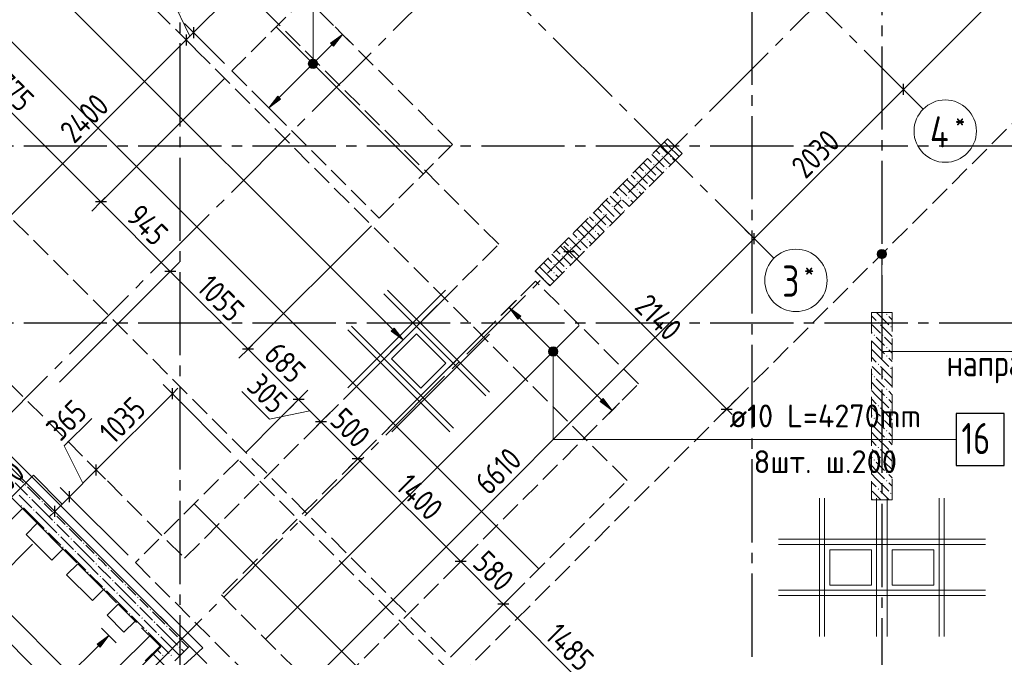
# Model space of a CAD drawing. Header units: millimetres. Extents: x 0 to 43617, y 0 to 59400.
# Tile 15 of 45: x 14785 to 24251, y 14115 to 20247. Entities that reach past the tile are written whole.
import ezdxf

# ---------------------------------------------------------------- set-up
doc = ezdxf.new("R2010")
doc.units = ezdxf.units.MM
doc.linetypes.add('______2', pattern=[270, 200, -70])
doc.linetypes.add('______5', pattern=[1100, 800, -100, 100, -100])
for name, color, linetype, lineweight in [('Standard', 7, 'Continuous', 25), ('ДОП Низ по У', 7, 'Continuous', 25), ('ЖБ Пилон', 180, 'Continuous', 25), ('Обрамление П-обр. равн.', 7, 'Continuous', 25), ('Обрамление проемов стержнями', 7, 'Continuous', 25), ('Оси', 40, '______5', 18), ('Позиционная метка линия выноска', 7, 'Continuous', 13), ('Позиционная метка номер позиции', 7, 'Continuous', 13), ('Примечания', 7, 'Continuous', 25)]:
    doc.layers.add(name, color=color, linetype=linetype, lineweight=lineweight)
doc.layers.add('ЖБ Перекрытие верхний уровень', color=7, linetype='Continuous', lineweight=25, true_color=0xe0e0ff)
doc.layers.add('ЖБ Стена верхний уровень', color=7, linetype='Continuous', lineweight=25, true_color=0x006e00)
doc.styles.add('GOST 2.304-81', font='txt')
doc.styles.add('ISOCPEUR', font='txt')

msp = doc.modelspace()

# ---------------------------------------------------------------- hatches: boundary and pattern name
at = {"layer": 'ДОП Низ по У', "linetype": 'Continuous', "lineweight": 13, "transparency": 33554687}
for points in [[(17803, 19993.1), (17887.8, 20106.2), (17774.7, 20021.4)], [(17568.9, 19833), (17631.5, 19796.9), (17578.4, 19849.9)], [(17568.9, 19813.9), (17614.5, 19787.3), (17568.9, 19833)], [(17568.9, 19833), (17614.5, 19787.3), (17631.5, 19796.9)], [(17595.4, 19787.3), (17568.9, 19813.9), (17578.4, 19796.9)], [(17568.9, 19813.9), (17595.4, 19787.3), (17614.5, 19787.3)], [(17578.4, 19849.9), (17641, 19813.9), (17595.4, 19859.5)], [(17578.4, 19849.9), (17631.5, 19796.9), (17641, 19813.9)], [(17595.4, 19859.5), (17641, 19813.9), (17641, 19833)], [(17595.4, 19859.5), (17641, 19833), (17614.5, 19859.5)], [(17614.5, 19859.5), (17641, 19833), (17631.5, 19849.9)], [(18357.6, 17252.9), (18470.7, 17168.1), (18385.9, 17281.2)], [(19878.1, 17065.4), (19904.6, 17091.9), (19887.6, 17082.4)], [(19904.6, 17091.9), (19878.1, 17065.4), (19878.1, 17046.3)], [(19904.6, 17091.9), (19878.1, 17046.3), (19923.7, 17091.9)], [(19923.7, 17091.9), (19878.1, 17046.3), (19887.6, 17029.3)], [(19923.7, 17091.9), (19887.6, 17029.3), (19940.7, 17082.4)], [(19940.7, 17082.4), (19887.6, 17029.3), (19904.6, 17019.8)], [(19940.7, 17082.4), (19904.6, 17019.8), (19950.2, 17065.4)], [(19950.2, 17065.4), (19904.6, 17019.8), (19923.7, 17019.8)], [(19950.2, 17065.4), (19923.7, 17019.8), (19950.2, 17046.3)], [(19950.2, 17046.3), (19923.7, 17019.8), (19940.7, 17029.3)], [(20366.7, 16575), (20479.8, 16490.2), (20395, 16603.3)]]:
    msp.add_hatch(color=7, dxfattribs=at).paths.add_polyline_path(points)
for points in [[(17293.8, 19484), (17180.7, 19399.1), (17265.6, 19512.3)], [(19574.7, 17367), (19489.9, 17480.1), (19603, 17395.3)]]:
    msp.add_hatch(color=7, dxfattribs=at).paths.add_polyline_path(points, flags=16)
at = {"layer": 'ЖБ Пилон', "linetype": 'Continuous', "lineweight": 18, "transparency": 33554687}
for points in [[(20954.4, 18933.1), (20960.9, 18939.6), (20967.4, 18933.1), (20960.9, 18926.6)], [(21034.5, 18933.1), (21040.9, 18939.6), (21047.4, 18933.1), (21040.9, 18926.6)], [(20874.5, 18853.1), (20881, 18859.6), (20887.5, 18853.1), (20881, 18846.6)], [(20794.5, 18773.1), (20801, 18779.6), (20807.5, 18773.1), (20801, 18766.6)], [(20994.5, 18813.1), (21001, 18819.6), (21007.2, 18813.4), (21000.7, 18806.9)], [(20714.5, 18693.1), (20721, 18699.6), (20727.4, 18693.1), (20721, 18686.6)], [(20834.5, 18653.1), (20840.9, 18659.6), (20847.2, 18653.4), (20840.7, 18646.9)], [(20914.5, 18733.1), (20921, 18739.6), (20927.2, 18733.4), (20920.7, 18726.9)], [(20714.5, 18613.1), (20721, 18619.6), (20727.4, 18613.1), (20721, 18606.6)], [(20474.5, 18453.1), (20481, 18459.6), (20487.5, 18453.1), (20481, 18446.6)], [(20554.4, 18533.1), (20560.9, 18539.6), (20567.4, 18533.1), (20560.9, 18526.6)], [(20634.5, 18533.1), (20640.9, 18539.6), (20647.4, 18533.1), (20640.9, 18526.6)], [(20394.5, 18373.1), (20401, 18379.6), (20407.5, 18373.1), (20401, 18366.6)], [(20594.5, 18413.1), (20601, 18419.6), (20607.2, 18413.4), (20600.7, 18406.9)], [(20314.5, 18293.1), (20321, 18299.6), (20327.4, 18293.1), (20321, 18286.6)], [(20514.5, 18333.1), (20521, 18339.6), (20527.2, 18333.4), (20520.7, 18326.9)], [(20314.5, 18213.1), (20321, 18219.6), (20327.4, 18213.1), (20321, 18206.6)], [(20434.5, 18253.1), (20440.9, 18259.6), (20447.2, 18253.4), (20440.7, 18246.9)], [(20154.4, 18133.1), (20160.9, 18139.6), (20167.4, 18133.1), (20160.9, 18126.6)], [(20234.5, 18133.1), (20240.9, 18139.6), (20247.4, 18133.1), (20240.9, 18126.6)], [(20074.5, 18053.1), (20081, 18059.6), (20087.5, 18053.1), (20081, 18046.6)], [(20194.5, 18013.1), (20201, 18019.6), (20207.2, 18013.4), (20200.7, 18006.9)], [(19914.5, 17893.1), (19921, 17899.6), (19927.4, 17893.1), (19921, 17886.6)], [(19994.5, 17973.1), (20001, 17979.6), (20007.5, 17973.1), (20001, 17966.6)], [(20114.5, 17933.1), (20121, 17939.6), (20127.2, 17933.4), (20120.7, 17926.9)], [(19914.5, 17813.1), (19921, 17819.6), (19927.4, 17813.1), (19921, 17806.6)], [(20034.5, 17853.1), (20040.9, 17859.6), (20047.2, 17853.4), (20040.7, 17846.9)], [(19835.6, 17734.2), (19840.9, 17739.6), (19847.4, 17733.1), (19842.1, 17727.7)], [(23114.5, 17413.1), (23121, 17419.6), (23127.4, 17413.1), (23121, 17406.6)], [(23034.5, 17333.1), (23040.9, 17339.6), (23047.4, 17333.1), (23040.9, 17326.6)], [(23154.4, 17293.1), (23160.9, 17299.6), (23167.4, 17293.1), (23160.9, 17286.6)], [(22994.5, 17213.1), (23001, 17219.6), (23007.5, 17213.1), (23001, 17206.6)], [(23074.5, 17213.1), (23081, 17219.6), (23087.5, 17213.1), (23081, 17206.6)], [(23114.5, 17093.1), (23121, 17099.6), (23127.4, 17093.1), (23121, 17086.6)], [(23114.5, 17013.1), (23121, 17019.6), (23127.4, 17013.1), (23121, 17006.6)], [(23034.5, 16933.1), (23040.9, 16939.6), (23047.4, 16933.1), (23040.9, 16926.6)], [(23154.4, 16893.1), (23160.9, 16899.6), (23167.4, 16893.1), (23160.9, 16886.6)], [(22994.5, 16813.1), (23001, 16819.6), (23007.5, 16813.1), (23001, 16806.6)], [(23074.5, 16813.1), (23081, 16819.6), (23087.5, 16813.1), (23081, 16806.6)], [(23114.5, 16693.1), (23121, 16699.6), (23127.4, 16693.1), (23121, 16686.6)], [(23114.5, 16613.1), (23121, 16619.6), (23127.4, 16613.1), (23121, 16606.6)], [(23034.5, 16533.1), (23040.9, 16539.6), (23047.4, 16533.1), (23040.9, 16526.6)], [(23154.4, 16493.1), (23160.9, 16499.6), (23167.4, 16493.1), (23160.9, 16486.6)], [(22994.5, 16413.1), (23001, 16419.6), (23007.5, 16413.1), (23001, 16406.6)], [(23074.5, 16413.1), (23081, 16419.6), (23087.5, 16413.1), (23081, 16406.6)], [(23114.5, 16293.1), (23121, 16299.6), (23127.4, 16293.1), (23121, 16286.6)], [(23114.5, 16213.1), (23121, 16219.6), (23127.4, 16213.1), (23121, 16206.6)], [(23034.5, 16133.1), (23040.9, 16139.6), (23047.4, 16133.1), (23040.9, 16126.6)], [(23154.4, 16093.1), (23160.9, 16099.6), (23167.4, 16093.1), (23160.9, 16086.6)], [(22994.5, 16013.1), (23001, 16019.6), (23007.5, 16013.1), (23001, 16006.6)], [(23074.5, 16013.1), (23081, 16019.6), (23087.5, 16013.1), (23081, 16006.6)], [(23114.5, 15893.1), (23121, 15899.6), (23127.4, 15893.1), (23121, 15886.6)], [(23114.5, 15813.1), (23121, 15819.6), (23127.4, 15813.1), (23121, 15806.6)], [(23034.5, 15733.1), (23040.9, 15739.6), (23047.4, 15733.1), (23040.9, 15726.6)], [(23154.4, 15693.1), (23160.9, 15699.6), (23167.4, 15693.1), (23160.9, 15686.6)]]:
    msp.add_hatch(color=7, dxfattribs=at).paths.add_polyline_path(points, flags=16)
at = {"layer": 'ЖБ Стена верхний уровень', "linetype": 'Continuous', "lineweight": 18, "transparency": 33554687}
for points in [[(14834.5, 15773.1), (14841, 15779.6), (14847.4, 15773.1), (14841, 15766.6)], [(14874.5, 15653.1), (14881, 15659.6), (14887.5, 15653.1), (14881, 15646.6)], [(14794.5, 15573.1), (14801, 15579.6), (14807.5, 15573.1), (14801, 15566.6)], [(14914.5, 15533.1), (14921, 15539.6), (14927.5, 15533.1), (14921, 15526.6)], [(14994.5, 15613.1), (15001, 15619.6), (15007.5, 15613.1), (15001, 15606.6)], [(15114.5, 15493.1), (15121, 15499.6), (15127.5, 15493.1), (15121, 15486.6)], [(15034.5, 15333.1), (15041, 15339.6), (15047.4, 15333.1), (15041, 15326.6)], [(15114.5, 15413.1), (15121, 15419.6), (15127.5, 15413.1), (15121, 15406.6)], [(15234.5, 15373.1), (15241, 15379.6), (15247.4, 15373.1), (15241, 15366.6)], [(15154.4, 15293.1), (15160.9, 15299.6), (15167.4, 15293.1), (15160.9, 15286.6)], [(15274.5, 15253.1), (15281, 15259.6), (15287.5, 15253.1), (15281, 15246.6)], [(15194.5, 15173.1), (15201, 15179.6), (15207.5, 15173.1), (15201, 15166.6)], [(15394.5, 15213.1), (15401, 15219.6), (15407.5, 15213.1), (15401, 15206.6)], [(15314.5, 15133.1), (15321, 15139.6), (15327.5, 15133.1), (15321, 15126.6)], [(15514.5, 15093.1), (15521, 15099.6), (15527.5, 15093.1), (15521, 15086.6)], [(15514.5, 15013.1), (15521, 15019.6), (15527.5, 15013.1), (15521, 15006.6)], [(15634.5, 14973.1), (15640.9, 14979.6), (15647.4, 14973.1), (15640.9, 14966.6)], [(15434.5, 14933.1), (15440.9, 14939.6), (15447.4, 14933.1), (15440.9, 14926.6)], [(15554.4, 14893.1), (15560.9, 14899.6), (15567.4, 14893.1), (15560.9, 14886.6)], [(15594.5, 14773.1), (15601, 14779.6), (15607.5, 14773.1), (15601, 14766.6)], [(15674.5, 14853.1), (15681, 14859.6), (15687.5, 14853.1), (15681, 14846.6)], [(15794.5, 14813.1), (15801, 14819.6), (15807.5, 14813.1), (15801, 14806.6)], [(15714.5, 14733.1), (15721, 14739.6), (15727.5, 14733.1), (15721, 14726.6)], [(15914.5, 14693.1), (15921, 14699.6), (15927.5, 14693.1), (15921, 14686.6)], [(15914.5, 14613.1), (15921, 14619.6), (15927.5, 14613.1), (15921, 14606.6)], [(16034.5, 14573.1), (16040.9, 14579.6), (16047.4, 14573.1), (16040.9, 14566.6)], [(15834.5, 14533.1), (15840.9, 14539.6), (15847.4, 14533.1), (15840.9, 14526.6)], [(15954.4, 14493.1), (15960.9, 14499.6), (15967.4, 14493.1), (15960.9, 14486.6)], [(16074.5, 14453.1), (16081, 14459.6), (16087.5, 14453.1), (16081, 14446.6)], [(16194.5, 14413.1), (16201, 14419.6), (16207.5, 14413.1), (16201, 14406.6)], [(15994.5, 14373.1), (16001, 14379.6), (16007.5, 14373.1), (16001, 14366.6)], [(16114.5, 14333.1), (16121, 14339.6), (16127.5, 14333.1), (16121, 14326.6)], [(16314.5, 14293.1), (16321, 14299.6), (16327.5, 14293.1), (16321, 14286.6)], [(16314.5, 14213.1), (16321, 14219.6), (16327.5, 14213.1), (16321, 14206.6)], [(16154.4, 14133.1), (16160.9, 14139.6), (16167.4, 14133.1), (16160.9, 14126.6)], [(16234.5, 14133.1), (16240.9, 14139.6), (16247.4, 14133.1), (16240.9, 14126.6)]]:
    msp.add_hatch(color=7, dxfattribs=at).paths.add_polyline_path(points, flags=16)
at = {"layer": 'Обрамление П-обр. равн.', "linetype": 'Continuous', "lineweight": 13, "transparency": 33554687}
msp.add_hatch(color=7, dxfattribs=at).paths.add_polyline_path([(15557.8, 14212.7), (15642.6, 14325.8), (15529.5, 14240.9)])
at = {"layer": 'Позиционная метка номер позиции', "linetype": 'Continuous', "lineweight": 13, "transparency": 33554687}
for points in [[(17560, 19823.4), (17650, 19823.4), (17643.7, 19845.9)], [(17560, 19823.4), (17643.7, 19845.9), (17566.3, 19845.9)], [(17566.3, 19800.9), (17650, 19823.4), (17560, 19823.4)], [(17566.3, 19845.9), (17643.7, 19845.9), (17627.5, 19862.1)], [(17566.3, 19845.9), (17627.5, 19862.1), (17582.5, 19862.1)], [(17566.3, 19800.9), (17643.7, 19800.9), (17650, 19823.4)], [(17582.5, 19784.7), (17643.7, 19800.9), (17566.3, 19800.9)], [(17582.5, 19862.1), (17627.5, 19862.1), (17605, 19868.4)], [(17582.5, 19784.7), (17627.5, 19784.7), (17643.7, 19800.9)], [(17627.5, 19784.7), (17582.5, 19784.7), (17605, 19778.4)], [(19952.9, 17078.4), (19875.5, 17078.4), (19869.2, 17055.9)], [(19952.9, 17078.4), (19869.2, 17055.9), (19959.2, 17055.9)], [(19959.2, 17055.9), (19869.2, 17055.9), (19875.5, 17033.4)], [(19936.7, 17094.6), (19891.7, 17094.6), (19875.5, 17078.4)], [(19936.7, 17094.6), (19875.5, 17078.4), (19952.9, 17078.4)], [(19959.2, 17055.9), (19875.5, 17033.4), (19952.9, 17033.4)], [(19891.7, 17094.6), (19936.7, 17094.6), (19914.2, 17100.9)], [(19952.9, 17033.4), (19875.5, 17033.4), (19891.7, 17017.2)], [(19952.9, 17033.4), (19891.7, 17017.2), (19936.7, 17017.2)], [(19936.7, 17017.2), (19891.7, 17017.2), (19914.2, 17010.9)]]:
    msp.add_hatch(color=7, dxfattribs=at).paths.add_polyline_path(points)
at = {"layer": 'Примечания', "linetype": 'Continuous', "lineweight": 13, "transparency": 33554687}
for points in [[(23029, 17993.6), (23119, 17993.6), (23112.7, 18016.1)], [(23029, 17993.6), (23112.7, 18016.1), (23035.3, 18016.1)], [(23035.3, 17971.1), (23119, 17993.6), (23029, 17993.6)], [(23035.3, 18016.1), (23112.7, 18016.1), (23096.5, 18032.3)], [(23035.3, 18016.1), (23096.5, 18032.3), (23051.5, 18032.3)], [(23035.3, 17971.1), (23112.7, 17971.1), (23119, 17993.6)], [(23051.5, 18032.3), (23096.5, 18032.3), (23074, 18038.6)], [(23051.5, 17954.9), (23112.7, 17971.1), (23035.3, 17971.1)], [(23051.5, 17954.9), (23096.5, 17954.9), (23112.7, 17971.1)], [(23096.5, 17954.9), (23051.5, 17954.9), (23074, 17948.6)]]:
    msp.add_hatch(color=7, dxfattribs=at).paths.add_polyline_path(points)

# ---------------------------------------------------------------- linework, layer by layer
at = {"layer": 'Standard', "color": 7, "linetype": 'Continuous', "lineweight": 13, "transparency": 33554687}
for p, q in [((23281.9, 19577), (28981.2, 25276.3)), ((17164, 20830.1), (16456.9, 20123)), ((15566.2, 18493.9), (13605.1, 20455.1)), ((16421.5, 20087.6), (16236.6, 20471.4)), ((16456.9, 20123), (16386.2, 20052.3)), ((16386.2, 20052.3), (14689.1, 18355.2)), ((21846.5, 18141.6), (23281.9, 19577)), ((16233.1, 17827), (15566.2, 18493.9)), ((17172.5, 13467.6), (21846.5, 18141.6)), ((20068.9, 18016.4), (20015.8, 18069.5)), ((20068.9, 18016.4), (21582.8, 16502.5)), ((16980.5, 17079.7), (16233.1, 17827)), ((17465.9, 16594.3), (16980.5, 17079.7)), ((16253.3, 16649.6), (16306.3, 16702.6)), ((17185.5, 16405.1), (16920.2, 16670.4)), ((15521.4, 15917.7), (16253.3, 16649.6)), ((17681.4, 16378.7), (17465.9, 16594.3)), ((17573.6, 16486.5), (17185.5, 16405.1)), ((21582.8, 16502.5), (21635.9, 16449.4)), ((15212.7, 16147.8), (15478, 16413.1)), ((18035, 16025.2), (17681.4, 16378.7)), ((15392.4, 15788.7), (15212.7, 16147.8)), ((19024.9, 15035.2), (18035, 16025.2)), ((15263.3, 15659.6), (15521.4, 15917.7)), ((14916.6, 15866.7), (14629.1, 15579.1)), ((15192.6, 15588.9), (14916.6, 15866.7)), ((15121.9, 15518.2), (15263.3, 15659.6)), ((15121.9, 15518.2), (15068.9, 15465.2)), ((20485.2, 13575), (19435.1, 14625))]:
    msp.add_line(p, q, dxfattribs=at)
at = {"layer": 'Standard', "color": 251, "linetype": 'Continuous', "lineweight": -3, "true_color": 0x656565, "transparency": 33554687}
for p, q in [((16456.9, 20123), (16368.5, 20211.4)), ((16386.2, 20052.3), (16297.8, 20140.6)), ((16456.9, 20123), (16545.3, 20034.6)), ((16456.9, 20123), (16755.4, 19824.5)), ((16386.2, 20052.3), (16474.6, 19963.9)), ((16386.2, 20052.3), (16391.5, 20046.9)), ((23281.9, 19577), (23193.5, 19665.4)), ((23281.9, 19577), (23370.3, 19488.6)), ((23281.9, 19577), (23400.5, 19458.5)), ((15566.2, 18493.9), (15654.6, 18582.3)), ((15566.2, 18493.9), (15477.9, 18405.5)), ((21846.5, 18141.6), (21758.1, 18230)), ((20068.9, 18016.4), (20157.2, 18104.8)), ((21846.5, 18141.6), (21934.9, 18053.2)), ((21846.5, 18141.6), (21965, 18023.1)), ((20068.9, 18016.4), (19980.5, 17928.1)), ((20068.9, 18016.4), (20068.9, 18016.4)), ((16233.1, 17827), (16321.5, 17915.4)), ((16233.1, 17827), (15168.4, 16762.3)), ((16233.1, 17827), (16144.8, 17738.6)), ((16980.5, 17079.7), (17068.8, 17168.1)), ((16980.5, 17079.7), (16892.1, 16991.3)), ((16253.3, 16649.6), (16164.9, 16738)), ((17465.9, 16594.3), (17554.2, 16682.7)), ((21582.8, 16502.5), (21745.8, 16665.5)), ((16253.3, 16649.6), (16341.7, 16561.2)), ((16253.3, 16649.6), (16816.5, 16086.4)), ((17465.9, 16594.3), (17377.5, 16505.9)), ((21582.8, 16502.5), (21671.2, 16590.9)), ((21582.8, 16502.5), (21494.4, 16414.1)), ((17681.4, 16378.7), (17593, 16290.4)), ((17681.4, 16378.7), (17670, 16367.3)), ((17681.4, 16378.7), (17769.8, 16467.1)), ((18035, 16025.2), (18123.4, 16113.6)), ((15521.4, 15917.7), (15433, 16006.1)), ((18035, 16025.2), (17946.6, 15936.8)), ((18035, 16025.2), (18035, 16025.2)), ((15521.4, 15917.7), (15609.8, 15829.4)), ((15521.4, 15917.7), (15521.4, 15917.7)), ((15263.3, 15659.6), (15174.9, 15748)), ((15263.3, 15659.6), (15351.7, 15571.3)), ((15263.3, 15659.6), (15826.6, 15096.4)), ((15121.9, 15518.2), (15033.5, 15606.6)), ((15121.9, 15518.2), (15210.3, 15429.8)), ((15121.9, 15518.2), (15121.9, 15518.2)), ((19024.9, 15035.2), (19113.3, 15123.6)), ((19024.9, 15035.2), (18936.5, 14946.9)), ((19024.9, 15035.2), (19024.9, 15035.2)), ((19435.1, 14625), (19523.5, 14713.4)), ((19435.1, 14625), (19346.8, 14536.6))]:
    msp.add_line(p, q, dxfattribs=at)
at = {"layer": 'Standard', "color": 7, "linetype": 'Continuous', "lineweight": 25, "transparency": 33554687}
for p, q in [((16456.9, 20176), (16456.9, 20069.9)), ((16386.2, 20105.3), (16386.2, 19999.2)), ((23281.9, 19524), (23281.9, 19630.1)), ((15619.3, 18493.9), (15513.2, 18493.9)), ((21846.5, 18088.6), (21846.5, 18194.6)), ((20015.8, 18016.4), (20121.9, 18016.4)), ((16286.2, 17827), (16180.1, 17827)), ((17033.5, 17079.7), (16927.4, 17079.7)), ((16253.3, 16596.6), (16253.3, 16702.6)), ((17518.9, 16594.3), (17412.8, 16594.3)), ((21529.8, 16502.5), (21635.9, 16502.5)), ((17734.4, 16378.7), (17628.4, 16378.7)), ((18088, 16025.2), (17981.9, 16025.2)), ((15521.4, 15864.7), (15521.4, 15970.8)), ((15263.3, 15606.6), (15263.3, 15712.7)), ((15121.9, 15465.2), (15121.9, 15571.3)), ((19077.9, 15035.2), (18971.9, 15035.2)), ((19488.2, 14625), (19382.1, 14625))]:
    msp.add_line(p, q, dxfattribs=at)
at = {"layer": 'Standard', "color": 251, "linetype": 'Continuous', "lineweight": -3, "true_color": 0x656565, "transparency": 33554687}
for points in [[(15566.2, 18493.9), (15578.3, 18505.9), (15578.3, 18505.9), (15578.3, 18505.9), (15578.3, 18505.9), (15578.3, 18505.9), (15578.3, 18505.9), (15578.3, 18505.9), (15578.3, 18505.9), (16751.8, 19679.5)], [(16980.5, 17079.7), (16992.5, 17091.7), (16992.5, 17091.7), (16992.5, 17091.7), (16992.5, 17091.7), (16992.5, 17091.7), (16992.5, 17091.7), (16992.5, 17091.7), (16992.5, 17091.7), (16992.5, 17091.7), (16992.5, 17091.7), (16992.5, 17091.7), (16992.5, 17091.7), (18166.1, 18265.3)], [(17465.9, 16594.3), (17272.9, 16401.3), (17272.9, 16401.3), (16954.4, 16082.8)], [(19435.1, 14625), (19417.7, 14607.6), (19417.7, 14607.6), (18994.4, 14184.3)]]:
    msp.add_lwpolyline(points, dxfattribs=at)
at = {"layer": 'Standard', "color": 7, "linetype": 'Continuous', "lineweight": 13, "transparency": 33554687}
msp.add_lwpolyline([(19435.1, 14625), (19401.7, 14658.5), (19401.7, 14658.5), (19024.9, 15035.2)], dxfattribs=at)
at = {"layer": 'ДОП Низ по У', "color": 7, "linetype": 'Continuous', "lineweight": 18, "transparency": 33554687}
for p, q in [((12142.5, 22598.8), (19772.2, 14969.1)), ((18661, 18767.3), (17253.9, 20174.5)), ((17152.3, 14294), (20164.5, 17306.3)), ((19478.8, 12575.6), (16466.5, 15587.9))]:
    msp.add_line(p, q, dxfattribs=at)
at = {"layer": 'ДОП Низ по У', "color": 251, "linetype": 'Continuous', "lineweight": 13, "true_color": 0x494949, "transparency": 33554687}
for p, q in [((13825, 21813.8), (18371.7, 17267.1)), ((17887.8, 20106.2), (17817.1, 20177)), ((17887.8, 20106.2), (17774.7, 20021.4)), ((17803, 19993.1), (17887.8, 20106.2)), ((17887.8, 20106.2), (17958.5, 20035.5)), ((17887.8, 20106.2), (17887.8, 20106.2)), ((17626.2, 19844.6), (17788.8, 20007.3)), ((17774.7, 20021.4), (17803, 19993.1)), ((17279.7, 19498.1), (17583.7, 19802.2)), ((17578.4, 19849.9), (17578.4, 19849.9)), ((17631.5, 19796.9), (17631.5, 19796.9)), ((17180.7, 19399.1), (17265.6, 19512.3)), ((17265.6, 19512.3), (17293.8, 19484)), ((17180.7, 19399.1), (17110, 19469.8)), ((17293.8, 19484), (17180.7, 19399.1)), ((17180.7, 19399.1), (17251.4, 19328.4)), ((17180.7, 19399.1), (17180.7, 19399.1)), ((19489.9, 17480.1), (19560.6, 17550.8)), ((19489.9, 17480.1), (19419.2, 17409.4)), ((19489.9, 17480.1), (19603, 17395.3)), ((19574.7, 17367), (19489.9, 17480.1)), ((19489.9, 17480.1), (19489.9, 17480.1)), ((19603, 17395.3), (19574.7, 17367)), ((19588.9, 17381.1), (19893, 17077.1)), ((18385.9, 17281.2), (18357.6, 17252.9)), ((18357.6, 17252.9), (18470.7, 17168.1)), ((18470.7, 17168.1), (18385.9, 17281.2)), ((18470.7, 17168.1), (18541.4, 17238.8)), ((18470.7, 17168.1), (18400, 17097.4)), ((18470.7, 17168.1), (18470.7, 17168.1)), ((19940.7, 17082.4), (19940.7, 17082.4)), ((19887.6, 17029.3), (19887.6, 17029.3)), ((19935.4, 17034.6), (20380.9, 16589.2)), ((20395, 16603.3), (20366.7, 16575)), ((20366.7, 16575), (20479.8, 16490.2)), ((20479.8, 16490.2), (20395, 16603.3)), ((20479.8, 16490.2), (20409.1, 16419.5)), ((20479.8, 16490.2), (20550.6, 16560.9)), ((20479.8, 16490.2), (20479.8, 16490.2))]:
    msp.add_line(p, q, dxfattribs=at)
at = {"layer": 'ДОП Низ по У', "color": 7, "linetype": 'Continuous', "lineweight": 13, "transparency": 33554687}
msp.add_line((21589.6, 16209.3), (23697.6, 16209.3), dxfattribs=at)
at = {"layer": 'ДОП Низ по У', "color": 7, "linetype": 'Continuous', "lineweight": 25, "transparency": 33554687}
msp.add_lwpolyline([(23789.6, 15959.3), (24249.6, 15959.3), (24249.6, 16459.3), (23789.6, 16459.3), (23789.6, 15959.3)], dxfattribs=at)
at = {"layer": 'ДОП Низ по У', "color": 251, "linetype": 'Continuous', "lineweight": 13, "true_color": 0x494949, "transparency": 33554687}
for centre in [(17605, 19823.4), (19914.2, 17055.9)]:
    msp.add_circle(centre, 37.5, dxfattribs=at)
at = {"layer": 'ЖБ Перекрытие верхний уровень', "color": 7, "linetype": 'Continuous', "lineweight": 18, "transparency": 33554687}
for p, q in [((18599.8, 17226.4), (18359.4, 16986)), ((18882.6, 16943.6), (18599.8, 17226.4)), ((18359.4, 16986), (18642.2, 16703.2)), ((18642.2, 16703.2), (18882.6, 16943.6)), ((14564.6, 15792.7), (14812.1, 15545.2)), ((14812.1, 15545.2), (14706.1, 15439.1)), ((14847.5, 15297.7), (14953.5, 15403.8)), ((14953.5, 15403.8), (15201, 15156.3)), ((15095, 15050.2), (14847.5, 15297.7)), ((15201, 15156.3), (15095, 15050.2)), ((22974, 15150), (22574, 15150)), ((22574, 15150), (22574, 14810)), ((22974, 14810), (22974, 15150)), ((23574, 15150), (23174, 15150)), ((23174, 15150), (23174, 14810)), ((23574, 14810), (23574, 15150)), ((15236.4, 14908.8), (15342.5, 15014.8)), ((15342.5, 15014.8), (15589.9, 14767.4)), ((15483.9, 14661.3), (15236.4, 14908.8)), ((22574, 14810), (22974, 14810)), ((23174, 14810), (23574, 14810)), ((15589.9, 14767.4), (15483.9, 14661.3)), ((15625.3, 14519.9), (15731.4, 14625.9)), ((15731.4, 14625.9), (15893.6, 14463.7)), ((15787.6, 14357.6), (15625.3, 14519.9)), ((15893.6, 14463.7), (15787.6, 14357.6)), ((15716.9, 14004.1), (16035, 14322.3)), ((16035, 14322.3), (16141.1, 14216.2)), ((16141.1, 14216.2), (15822.9, 13898))]:
    msp.add_line(p, q, dxfattribs=at)
at = {"layer": 'ЖБ Пилон', "color": 253, "linetype": '______2', "lineweight": 13, "true_color": 0xa0a0a0, "transparency": 33554687}
for p, q in [((21013.2, 19102.2), (19740.4, 17829.4)), ((21154.6, 18960.8), (21013.2, 19102.2)), ((19881.8, 17688), (21154.6, 18960.8)), ((19740.4, 17829.4), (19881.8, 17688)), ((22974, 17430), (22974, 15630)), ((23174, 17430), (22974, 17430)), ((23174, 15630), (23174, 17430)), ((22974, 15630), (23174, 15630))]:
    msp.add_line(p, q, dxfattribs=at)
at = {"layer": 'ЖБ Пилон', "color": 9, "linetype": 'Continuous', "lineweight": 18, "true_color": 0xc7c7c7, "transparency": 33554687}
for p, q in [((20942.5, 19031.5), (21021, 18953.1)), ((20982.5, 19071.5), (21021, 19033.1)), ((21021, 19033.1), (21124, 18930.1)), ((20862.5, 18951.5), (20981, 18833.1)), ((20902.5, 18991.5), (20940.9, 18953.1)), ((20782.5, 18871.5), (20901, 18753.1)), ((20822.5, 18911.5), (20860.9, 18873.1)), ((21021, 18873.1), (20981, 18913.1)), ((21044, 18850.1), (21021, 18873.1)), ((21060.9, 18913.1), (21084, 18890.1)), ((20662.5, 18751.5), (20701, 18713.1)), ((20702.5, 18791.5), (20821, 18673.1)), ((20742.5, 18831.5), (20781, 18793.1)), ((20884, 18690.1), (20821, 18753.1)), ((20964, 18770.1), (20901, 18833.1)), ((20582.5, 18671.5), (20621, 18633.1)), ((20622.5, 18711.5), (20701, 18633.1)), ((20781, 18633.1), (20740.9, 18673.1)), ((20502.5, 18591.5), (20540.9, 18553.1)), ((20542.5, 18631.5), (20621, 18553.1)), ((20621, 18633.1), (20724, 18530.1)), ((20740.9, 18593.1), (20764, 18570.1)), ((20804, 18610.1), (20781, 18633.1)), ((20382.5, 18471.5), (20501, 18353.1)), ((20422.5, 18511.5), (20460.9, 18473.1)), ((20462.5, 18551.5), (20581, 18433.1)), ((20621, 18473.1), (20581, 18513.1)), ((20644, 18450.1), (20621, 18473.1)), ((20660.9, 18513.1), (20684, 18490.1)), ((20302.5, 18391.5), (20421, 18273.1)), ((20342.5, 18431.5), (20381, 18393.1)), ((20564, 18370.1), (20501, 18433.1)), ((20182.5, 18271.5), (20221, 18233.1)), ((20222.5, 18311.5), (20301, 18233.1)), ((20262.5, 18351.5), (20301, 18313.1)), ((20381, 18233.1), (20340.9, 18273.1)), ((20484, 18290.1), (20421, 18353.1)), ((20102.5, 18191.5), (20140.9, 18153.1)), ((20142.5, 18231.5), (20221, 18153.1)), ((20221, 18233.1), (20324, 18130.1)), ((20340.9, 18193.1), (20364, 18170.1)), ((20404, 18210.1), (20381, 18233.1)), ((20022.5, 18111.5), (20060.9, 18073.1)), ((20062.5, 18151.5), (20181, 18033.1)), ((20221, 18073.1), (20181, 18113.1)), ((20260.9, 18113.1), (20284, 18090.1)), ((19902.5, 17991.5), (20021, 17873.1)), ((19942.5, 18031.5), (19981, 17993.1)), ((19982.5, 18071.5), (20101, 17953.1)), ((20164, 17970.1), (20101, 18033.1)), ((20244, 18050.1), (20221, 18073.1)), ((19822.5, 17911.5), (19901, 17833.1)), ((19862.5, 17951.5), (19901, 17913.1)), ((20084, 17890.1), (20021, 17953.1)), ((19742.5, 17831.5), (19821, 17753.1)), ((19782.5, 17871.5), (19821, 17833.1)), ((19821, 17833.1), (19924, 17730.1)), ((19981, 17833.1), (19940.9, 17873.1)), ((20004, 17810.1), (19981, 17833.1)), ((19860.9, 17713.1), (19884, 17690.1)), ((19940.9, 17793.1), (19964, 17770.1)), ((23024.1, 17430), (23140.9, 17313.1)), ((22974, 17400.1), (23021, 17353.1)), ((23140.9, 17393.1), (23174, 17360.1)), ((22974, 17240.1), (22981, 17233.1)), ((23021, 17273.1), (22981, 17313.1)), ((23060.9, 17233.1), (23021, 17273.1)), ((23060.9, 17313.1), (23174, 17200.1)), ((23021, 17113.1), (22974, 17160.1)), ((23021, 17193.1), (23101, 17113.1)), ((23101, 17193.1), (23174, 17120.1)), ((22974, 17080.1), (23021, 17033.1)), ((23021, 17113.1), (23101, 17033.1)), ((23174, 17040.1), (23140.9, 17073.1)), ((22974, 17000.1), (23021, 16953.1)), ((23021, 17033.1), (23140.9, 16913.1)), ((23140.9, 16993.1), (23174, 16960.1)), ((23021, 16873.1), (22981, 16913.1)), ((23060.9, 16833.1), (23021, 16873.1)), ((23060.9, 16913.1), (23174, 16800.1)), ((22974, 16840.1), (22981, 16833.1)), ((23021, 16713.1), (22974, 16760.1)), ((23021, 16793.1), (23101, 16713.1)), ((23101, 16793.1), (23174, 16720.1)), ((22974, 16680.1), (23021, 16633.1)), ((23021, 16713.1), (23101, 16633.1)), ((23174, 16640.1), (23140.9, 16673.1)), ((22974, 16600.1), (23021, 16553.1)), ((23021, 16633.1), (23140.9, 16513.1)), ((23140.9, 16593.1), (23174, 16560.1)), ((23021, 16473.1), (22981, 16513.1)), ((23060.9, 16433.1), (23021, 16473.1)), ((23060.9, 16513.1), (23174, 16400.1)), ((22974, 16440.1), (22981, 16433.1)), ((23021, 16393.1), (23101, 16313.1)), ((23101, 16393.1), (23174, 16320.1)), ((23021, 16313.1), (22974, 16360.1)), ((23021, 16313.1), (23101, 16233.1)), ((22974, 16280.1), (23021, 16233.1)), ((22974, 16200.1), (23021, 16153.1)), ((23021, 16233.1), (23140.9, 16113.1)), ((23174, 16240.1), (23140.9, 16273.1)), ((23140.9, 16193.1), (23174, 16160.1)), ((23021, 16073.1), (22981, 16113.1)), ((23060.9, 16113.1), (23174, 16000.1)), ((22974, 16040.1), (22981, 16033.1)), ((23060.9, 16033.1), (23021, 16073.1)), ((23021, 15913.1), (22974, 15960.1)), ((23021, 15993.1), (23101, 15913.1)), ((23021, 15913.1), (23101, 15833.1)), ((23101, 15993.1), (23174, 15920.1)), ((22974, 15880.1), (23021, 15833.1)), ((23021, 15833.1), (23140.9, 15713.1)), ((23174, 15840.1), (23140.9, 15873.1)), ((22974, 15800.1), (23021, 15753.1)), ((23140.9, 15793.1), (23174, 15760.1)), ((22974, 15640.1), (22981, 15633.1)), ((23021, 15673.1), (22981, 15713.1)), ((23060.9, 15633.1), (23021, 15673.1)), ((23060.9, 15713.1), (23144.1, 15630))]:
    msp.add_line(p, q, dxfattribs=at)
at = {"layer": 'ЖБ Стена верхний уровень', "color": 251, "linetype": '______2', "lineweight": 13, "true_color": 0x656565, "transparency": 33554687}
for p, q in [((16275.6, 14364.6), (11375.3, 19264.8)), ((11375.3, 18982), (16134.1, 14223.2)), ((16417, 14223.2), (16275.6, 14364.6)), ((16134.1, 14223.2), (15250.3, 13339.3)), ((16275.6, 14081.7), (16417, 14223.2))]:
    msp.add_line(p, q, dxfattribs=at)
at = {"layer": 'ЖБ Стена верхний уровень', "color": 9, "linetype": 'Continuous', "lineweight": 18, "true_color": 0xc7c7c7, "transparency": 33554687}
for p, q in [((14821, 15793.1), (14781, 15833.1)), ((14741, 15793.1), (14860.9, 15673.1)), ((14860.9, 15753.1), (14981, 15633.1)), ((14781, 15673.1), (14901, 15553.1)), ((15021, 15513.1), (14901, 15633.1)), ((14941, 15433.1), (14821, 15553.1)), ((15021, 15593.1), (15101, 15513.1)), ((14941, 15513.1), (15021, 15433.1)), ((14941, 15433.1), (15021, 15353.1)), ((15021, 15513.1), (15101, 15433.1)), ((15021, 15433.1), (15141, 15313.1)), ((15181, 15433.1), (15141, 15473.1)), ((15221, 15393.1), (15181, 15433.1)), ((15141, 15393.1), (15260.9, 15273.1)), ((15260.9, 15353.1), (15381, 15233.1)), ((15060.9, 15313.1), (15181, 15193.1)), ((15181, 15273.1), (15301, 15153.1)), ((15340.9, 15033.1), (15221, 15153.1)), ((15421, 15113.1), (15301, 15233.1)), ((15421, 15193.1), (15501, 15113.1)), ((15340.9, 15113.1), (15421, 15033.1)), ((15421, 15113.1), (15501, 15033.1)), ((15581, 15033.1), (15540.9, 15073.1)), ((15340.9, 15033.1), (15421, 14953.1)), ((15421, 15033.1), (15540.9, 14913.1)), ((15540.9, 14993.1), (15660.9, 14873.1)), ((15621, 14993.1), (15581, 15033.1)), ((15460.9, 14913.1), (15581, 14793.1)), ((15581, 14873.1), (15701, 14753.1)), ((15660.9, 14953.1), (15781, 14833.1)), ((15821, 14713.1), (15701, 14833.1)), ((15821, 14793.1), (15901, 14713.1)), ((15740.9, 14633.1), (15621, 14753.1)), ((15740.9, 14713.1), (15821, 14633.1)), ((15821, 14713.1), (15901, 14633.1)), ((15981, 14633.1), (15940.9, 14673.1)), ((15740.9, 14633.1), (15821, 14553.1)), ((15821, 14633.1), (15940.9, 14513.1)), ((15940.9, 14593.1), (16060.9, 14473.1)), ((16021, 14593.1), (15981, 14633.1)), ((15860.9, 14513.1), (15981, 14393.1)), ((16060.9, 14553.1), (16181, 14433.1)), ((15981, 14473.1), (16101, 14353.1)), ((16221, 14313.1), (16101, 14433.1)), ((16221, 14393.1), (16301, 14313.1)), ((16140.9, 14233.1), (16021, 14353.1)), ((16140.9, 14313.1), (16221, 14233.1)), ((16221, 14313.1), (16301, 14233.1)), ((16140.9, 14233.1), (16221, 14153.1)), ((16221, 14233.1), (16324, 14130.1)), ((16381, 14233.1), (16340.9, 14273.1)), ((16404, 14210.1), (16381, 14233.1)), ((16062.5, 14151.5), (16181, 14033.1)), ((16102.5, 14191.5), (16140.9, 14153.1)), ((16340.9, 14193.1), (16364, 14170.1))]:
    msp.add_line(p, q, dxfattribs=at)
at = {"layer": 'Обрамление П-обр. равн.', "color": 7, "linetype": 'Continuous', "lineweight": 25, "transparency": 33554687}
msp.add_line((14907.4, 15202.4), (14143.7, 14438.7), dxfattribs=at)
at = {"layer": 'Обрамление П-обр. равн.', "color": 251, "linetype": 'Continuous', "lineweight": 13, "true_color": 0x494949, "transparency": 33554687}
for p, q in [((14330.9, 14894.6), (15342.1, 13883.4)), ((15642.6, 14325.8), (15571.9, 14396.5)), ((15642.6, 14325.8), (15529.5, 14240.9)), ((15557.8, 14212.7), (15642.6, 14325.8)), ((15642.6, 14325.8), (15713.3, 14255.1)), ((15642.6, 14325.8), (15642.6, 14325.8)), ((15239.6, 13922.7), (15543.6, 14226.8)), ((15529.5, 14240.9), (15557.8, 14212.7))]:
    msp.add_line(p, q, dxfattribs=at)
at = {"layer": 'Обрамление проемов стержнями', "color": 7, "linetype": 'Continuous', "lineweight": 18, "transparency": 33554687}
for p, q in [((17938.6, 16706.7), (18879.1, 17647.1)), ((17938.6, 16706.7), (18879.1, 17647.1)), ((17974, 16671.3), (18914.5, 17611.8)), ((17974, 16671.3), (18914.5, 17611.8)), ((18285.1, 17611.8), (19268, 16628.9)), ((18285.1, 17611.8), (19268, 16628.9)), ((18320.5, 17647.1), (19303.4, 16664.3)), ((18320.5, 17647.1), (19303.4, 16664.3)), ((17938.6, 17265.3), (18921.5, 16282.4)), ((17938.6, 17265.3), (18921.5, 16282.4)), ((17974, 17300.7), (18956.9, 16317.8)), ((17974, 17300.7), (18956.9, 16317.8)), ((18327.6, 16317.8), (19268, 17258.2)), ((18327.6, 16317.8), (19268, 17258.2)), ((18362.9, 16282.4), (19303.4, 17222.9)), ((18362.9, 16282.4), (19303.4, 17222.9)), ((22474, 14315), (22474, 15645)), ((22474, 14315), (22474, 15645)), ((22524, 14315), (22524, 15645)), ((22524, 14315), (22524, 15645)), ((23024, 14315.1), (23024, 15645.1)), ((23024, 14315.1), (23024, 15645.1)), ((23124.2, 14315.1), (23124.2, 15645.1)), ((23124.2, 14315.1), (23124.2, 15645.1)), ((23624, 14315), (23624, 15645)), ((23624, 14315), (23624, 15645)), ((23674, 14315), (23674, 15645)), ((23674, 14315), (23674, 15645)), ((22079, 15250), (24069, 15250)), ((22079, 15250), (24069, 15250)), ((22079, 15200), (24069, 15200)), ((22079, 15200), (24069, 15200)), ((22079, 14760), (24069, 14760)), ((22079, 14760), (24069, 14760)), ((22079, 14710), (24069, 14710)), ((22079, 14710), (24069, 14710))]:
    msp.add_line(p, q, dxfattribs=at)
at = {"layer": 'Оси', "color": 8, "linetype": '______5', "lineweight": -3, "transparency": 33554687}
for p, q in [((21824, 57820), (21824, 7100)), ((16324, 57420), (16324, 7100)), ((23074, 50790), (23074, 7100)), ((12153.1, 13919.1), (30455.9, 32221.9)), ((14415.9, 12363.5), (32365.1, 30312.7)), ((23471.2, 19387.8), (16584.2, 26274.8)), ((22035.7, 17952.3), (15819.6, 24168.5)), ((17361.8, 13278.4), (8221.6, 22418.5)), ((16513.2, 12429.8), (7199.9, 21743.1)), ((33224, 19030), (4600, 19030)), ((33224, 17330), (4600, 17330))]:
    msp.add_line(p, q, dxfattribs=at)
at = {"layer": 'Оси', "color": 7, "linetype": 'Continuous', "lineweight": 13, "transparency": 33554687}
for centre in [(23683.3, 19175.6), (22247.9, 17740.2)]:
    msp.add_circle(centre, 300, dxfattribs=at)
at = {"layer": 'Позиционная метка линия выноска', "color": 251, "linetype": 'Continuous', "lineweight": 13, "true_color": 0x494949, "transparency": 33554687}
msp.add_lwpolyline([(7974.8, 21025.2), (10507.8, 18478.7), (11391.2, 19362.1), (16546, 14207.3), (15623.2, 13362.3), (18325.5, 10660), (19834, 10660), (19834, 11910), (26554, 11910), (26554, 10660), (29494, 10660), (29494, 11910), (33024, 11910)], dxfattribs=at)
at = {"layer": 'Позиционная метка номер позиции', "color": 7, "linetype": 'Continuous', "lineweight": 13, "transparency": 33554687}
for p, q in [((17560, 19823.4), (17560, 19823.4)), ((17605, 19868.4), (17605, 19868.4)), ((17650, 19823.4), (17650, 19823.4)), ((17605, 19778.4), (17605, 19778.4)), ((19869.2, 17055.9), (19869.2, 17055.9)), ((19914.2, 17100.9), (19914.2, 17100.9)), ((19959.2, 17055.9), (19959.2, 17055.9)), ((19914.2, 17010.9), (19914.2, 17010.9))]:
    msp.add_line(p, q, dxfattribs=at)
for points in [[(17605, 19823.4), (17605, 21030), (20105, 21030)], [(19914.2, 17055.9), (19914.2, 16209.3), (23789.6, 16209.3)]]:
    msp.add_lwpolyline(points, dxfattribs=at)
for centre in [(17605, 19823.4), (19914.2, 17055.9)]:
    msp.add_circle(centre, 45, dxfattribs=at)
at = {"layer": 'Примечания', "color": 7, "linetype": '______2', "lineweight": 13, "transparency": 33554687}
msp.add_line((29810.4, 24730), (18209.5, 13129.2), dxfattribs=at)
at = {"layer": 'Примечания', "color": 7, "linetype": '______2', "lineweight": 18, "transparency": 33554687}
for p, q in [((19390.3, 18087.6), (13874.8, 23603)), ((20624.3, 15814.1), (12987.5, 23450.9)), ((11290.5, 21753.8), (18927.2, 14117.1)), ((10855.5, 20583.7), (16370.9, 15068.3)), ((17533.2, 20460.9), (16826.1, 19753.8)), ((18947.4, 19046.6), (17533.2, 20460.9)), ((16826.1, 19753.8), (18240.3, 18339.5)), ((18240.3, 18339.5), (18947.4, 19046.6)), ((16370.9, 15068.3), (19390.3, 18087.6)), ((19743.8, 17734), (16724.5, 14714.7)), ((20733.8, 16744.1), (19743.8, 17734)), ((17714.4, 13724.8), (20733.8, 16744.1)), ((16887.2, 16015.7), (15897.3, 15025.7)), ((19906.6, 12996.3), (16887.2, 16015.7)), ((18927.2, 14117.1), (20624.3, 15814.1)), ((15897.3, 15025.7), (18916.6, 12006.4)), ((16724.5, 14714.7), (17714.4, 13724.8))]:
    msp.add_line(p, q, dxfattribs=at)
at = {"layer": 'Примечания', "color": 7, "linetype": 'Continuous', "lineweight": 13, "transparency": 33554687}
for p, q in [((23029, 17993.6), (23029, 17993.6)), ((23074, 18038.6), (23074, 18038.6)), ((23119, 17993.6), (23119, 17993.6)), ((23074, 17948.6), (23074, 17948.6))]:
    msp.add_line(p, q, dxfattribs=at)
msp.add_lwpolyline([(26585.3, 17055.1), (23074, 17055.1), (23074, 17993.6)], dxfattribs=at)
msp.add_circle((23074, 17993.6), 45, dxfattribs=at)

# ---------------------------------------------------------------- texts
at = {"layer": 'Standard', "color": 7, "linetype": 'Continuous', "lineweight": 25, "transparency": 33554687, "char_height": 220, "attachment_point": 7, "style": 'GOST 2.304-81'}
for s, insert, width, rotation in [('2775', (14433.1, 19697.8), 657.054, 315), ('2400', (15308.8, 19045.6), 672.621, 45), ('2030', (22340.9, 18706.7), 657.058, 45), ('945', (15796.9, 18334), 516.392, 315), ('1055', (16476.4, 17654.6), 594.587, 315), ('2140', (20684.3, 17471.8), 625.734, 315), ('685', (17120.3, 17010.5), 516.388, 315), ('305', (16955.6, 16705.8), 500.829, 315), ('1035', (15686.2, 16153.2), 594.587, 45), ('365', (15177.4, 16183.1), 500.821, 45), ('500', (17755.3, 16375.6), 516.392, 315), ('6610', (19297.2, 15663.1), 625.743, 45), ('200', (14593.8, 15614.5), 531.959, 45), ('1400', (18388.4, 15742.5), 625.738, 315), ('580', (19127.2, 15003.7), 516.397, 315), ('1485', (19824.2, 14306.7), 610.162, 315)]:
    msp.add_mtext(s, dxfattribs=dict(at, insert=insert, width=width, rotation=rotation))
at = {"layer": 'ДОП Низ по У', "color": 7, "linetype": 'Continuous', "lineweight": 13, "transparency": 33554687, "attachment_point": 7, "style": 'ISOCPEUR'}
for s, insert, char_height, width in [('\\W0.96;ø10 L=4270mm ', (21609.6, 16326.6), 220, 2172.605), ('\\W0.75;16', (23839.6, 16069.3), 300, 472.289), ('\\W0.97;8шт. ш.200 ', (21840.6, 15886.6), 220, 1712.324)]:
    msp.add_mtext(s, dxfattribs=dict(at, insert=insert, char_height=char_height, width=width))
at = {"layer": 'Оси', "color": 7, "linetype": 'Continuous', "lineweight": 25, "transparency": 33554687, "attachment_point": 7, "style": 'ISOCPEUR'}
for s, insert, char_height, width in [('\\W0.80;4', (23536.8, 19018.1), 300, 359.83), ('\\W0.80;*', (23776.8, 19193.1), 180, 215.891), ('\\W0.80;*', (22326.4, 17757.7), 180, 215.909), ('\\W0.78;3', (22116.4, 17582.7), 300, 326.416)]:
    msp.add_mtext(s, dxfattribs=dict(at, insert=insert, char_height=char_height, width=width))
at = {"layer": 'Примечания', "color": 7, "linetype": 'Continuous', "lineweight": 25, "transparency": 33554687, "insert": (23697.8, 16750.1), "char_height": 250, "width": 3020.868, "attachment_point": 7, "style": 'GOST 2.304-81'}
msp.add_mtext('направления\\~арматуры', dxfattribs=at)

doc.saveas('drawing.dxf')
